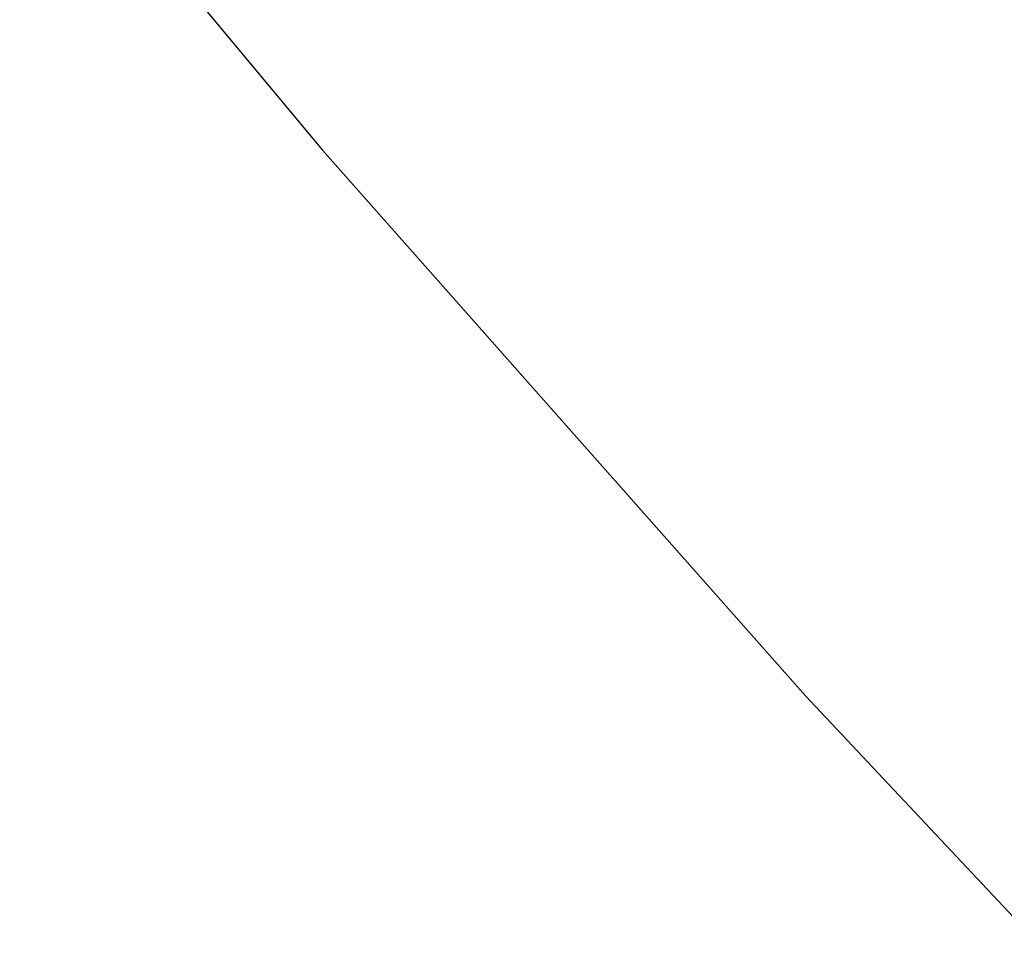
# Paper-space layout '_Trimétrica' of a CAD drawing. Header units: millimetres. Extents: x -779 to 107, y -976 to -84.
# Tile 91 of 197: x -481 to -468, y -650 to -638. Entities that reach past the tile are written whole.
import ezdxf

# ---------------------------------------------------------------- set-up
doc = ezdxf.new("R2010")
doc.units = ezdxf.units.MM

psp = doc.layouts.new('_Trimétrica')

# ---------------------------------------------------------------- linework, layer by layer
at = {"color": 7, "linetype": 'Continuous', "lineweight": 25, "flags": 128}
psp.add_lwpolyline([(-516.843, -580.239), (-512.729, -588.067), (-508.35, -595.807), (-503.712, -603.447), (-498.823, -610.978), (-493.689, -618.386), (-488.318, -625.661), (-482.719, -632.792), (-476.899, -639.768), (-470.868, -646.579), (-464.635, -653.214), (-458.209, -659.664), (-451.599, -665.919), (-444.816, -671.969), (-437.87, -677.805)], dxfattribs=at)
at = {"color": 7, "linetype": 'Continuous', "lineweight": 25}
for points, knots in [([(-471.768, -569.565), (-471.18, -570.713), (-469.489, -574.01), (-466.509, -579.395), (-462.758, -585.682), (-458.774, -591.865), (-454.569, -597.936), (-450.15, -603.882), (-445.525, -609.694), (-440.701, -615.36), (-435.689, -620.872), (-430.497, -626.218), (-425.133, -631.39), (-419.608, -636.379), (-413.932, -641.174), (-408.113, -645.768), (-402.164, -650.153), (-396.094, -654.32), (-389.913, -658.261), (-383.634, -661.97), (-377.266, -665.439), (-370.822, -668.663), (-364.312, -671.634), (-357.749, -674.347), (-351.144, -676.797), (-344.509, -678.98), (-337.856, -680.889), (-331.196, -682.523), (-324.544, -683.877), (-317.91, -684.948), (-311.307, -685.734), (-304.747, -686.234), (-298.243, -686.446), (-291.807, -686.369), (-285.452, -686.004), (-279.189, -685.351), (-273.031, -684.413), (-266.989, -683.189), (-261.075, -681.685), (-255.3, -679.902), (-249.675, -677.845), (-244.21, -675.518), (-238.916, -672.925), (-233.799, -670.076), (-228.881, -666.961), (-224.918, -664.202), (-222.675, -662.392), (-221.932, -661.792)], [0, 0, 0, 0, 0.012178, 0.03497, 0.057762, 0.080554, 0.103345, 0.126136, 0.148927, 0.171718, 0.194508, 0.217299, 0.240091, 0.262884, 0.285678, 0.308474, 0.331271, 0.354071, 0.376872, 0.399676, 0.422482, 0.44529, 0.468099, 0.490909, 0.513719, 0.536527, 0.559333, 0.582135, 0.604931, 0.627718, 0.650494, 0.673256, 0.696001, 0.718726, 0.741427, 0.764102, 0.786746, 0.809357, 0.831933, 0.854471, 0.876971, 0.899433, 0.921857, 0.944246, 0.966602, 0.988931, 1, 1, 1, 1]), ([(-720.488, -638.954), (-719.513, -640.867), (-716.693, -646.397), (-711.843, -655.489), (-705.864, -666.197), (-699.648, -676.817), (-693.201, -687.344), (-686.528, -697.77), (-679.633, -708.089), (-672.52, -718.295), (-665.194, -728.381), (-657.659, -738.341), (-649.92, -748.168), (-641.982, -757.856), (-633.85, -767.4), (-625.53, -776.793), (-617.026, -786.029), (-608.344, -795.102), (-599.489, -804.007), (-590.467, -812.738), (-581.284, -821.29), (-571.945, -829.657), (-562.457, -837.834), (-552.824, -845.815), (-543.054, -853.596), (-533.153, -861.172), (-523.126, -868.538), (-512.98, -875.689), (-502.721, -882.62), (-492.357, -889.328), (-481.892, -895.807), (-471.335, -902.055), (-460.691, -908.066), (-449.967, -913.837), (-439.171, -919.365), (-428.308, -924.645), (-417.386, -929.674), (-406.412, -934.45), (-395.392, -938.968), (-384.333, -943.226), (-373.244, -947.222), (-362.129, -950.952), (-350.997, -954.414), (-339.855, -957.606), (-328.709, -960.525), (-317.568, -963.171), (-306.437, -965.54), (-295.324, -967.632), (-284.236, -969.445), (-273.181, -970.977), (-262.164, -972.228), (-251.194, -973.198), (-240.278, -973.884), (-229.422, -974.287), (-218.634, -974.406), (-207.92, -974.242), (-197.287, -973.794), (-186.743, -973.063), (-176.294, -972.048), (-165.946, -970.752), (-155.707, -969.175), (-145.584, -967.317), (-135.582, -965.18), (-125.708, -962.766), (-115.969, -960.076), (-106.371, -957.112), (-96.92, -953.876), (-87.621, -950.371), (-78.482, -946.598), (-69.507, -942.56), (-60.703, -938.26), (-52.075, -933.7), (-43.626, -928.887), (-35.372, -923.811), (-28.139, -919.082), (-23.745, -915.939), (-21.964, -914.665)], [0, 0, 0, 0, 0.007235, 0.020911, 0.034588, 0.048265, 0.061941, 0.075618, 0.089294, 0.10297, 0.116646, 0.130322, 0.143998, 0.157674, 0.17135, 0.185026, 0.198702, 0.212377, 0.226053, 0.239729, 0.253405, 0.267081, 0.280757, 0.294434, 0.30811, 0.321787, 0.335464, 0.349141, 0.362818, 0.376496, 0.390174, 0.403852, 0.41753, 0.431209, 0.444887, 0.458566, 0.472245, 0.485924, 0.499603, 0.513282, 0.526961, 0.54064, 0.554318, 0.567996, 0.581673, 0.59535, 0.609026, 0.622701, 0.636374, 0.650046, 0.663717, 0.677386, 0.691052, 0.704717, 0.718378, 0.732037, 0.745693, 0.759346, 0.772995, 0.78664, 0.800281, 0.813917, 0.827549, 0.841176, 0.854799, 0.868416, 0.882028, 0.895635, 0.909237, 0.922834, 0.936426, 0.950013, 0.963596, 0.977174, 0.990749, 1, 1, 1, 1])]:
    psp.add_open_spline(points, degree=3, knots=knots, dxfattribs=at)

doc.saveas('drawing.dxf')
